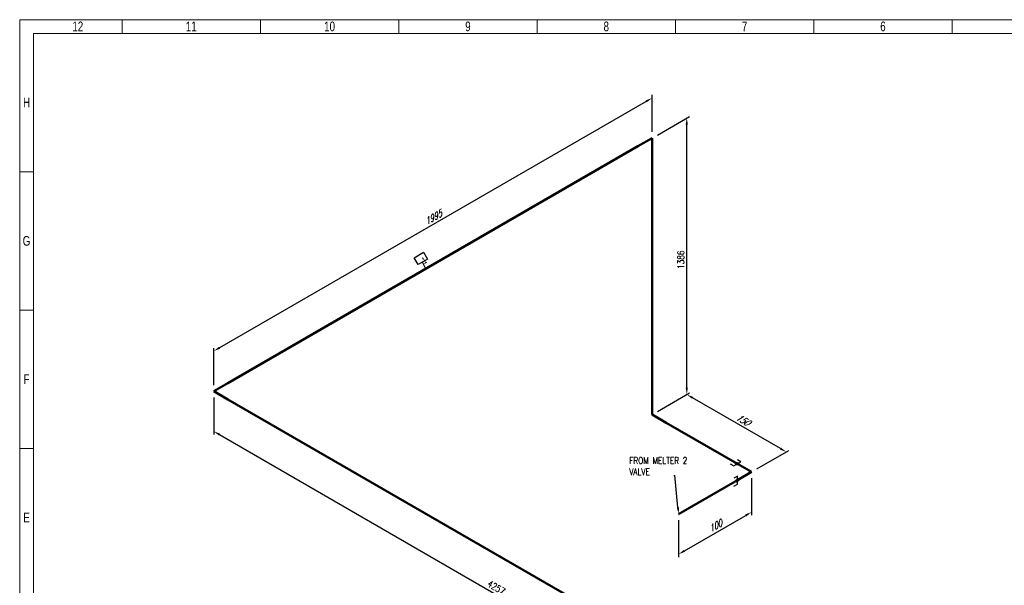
# Model space of a CAD drawing. Header units: millimetres. Extents: x 0 to 594, y 0 to 424.
# Tile 2 of 13: x 0 to 368, y 213 to 424. Entities that reach past the tile are written whole.
import ezdxf
from ezdxf import colors
from ezdxf.entities.mleader import LeaderData, LeaderLine
from ezdxf.enums import TextEntityAlignment as Align
from ezdxf.math import Vec2, Vec3

# ---------------------------------------------------------------- set-up
doc = ezdxf.new("R2018")
doc.units = ezdxf.units.MM
doc.header["$LTSCALE"] = 0.25
doc.set_wipeout_variables(frame=1)
for name, color, linetype in [('Annotation', 7, 'Continuous'), ('Dimension', 1, 'Continuous'), ('Weld', 1, 'Continuous')]:
    doc.layers.add(name, color=color, linetype=linetype)
doc.layers.add('Pipe Small Bore', color=30, linetype='Continuous', lineweight=50)
doc.styles.add('AdskIsoAnnotation', font='romans.shx', dxfattribs={"width": 0.8, "height": 1})
doc.styles.add('AdskIsoMetric', font='romans.shx', dxfattribs={"width": 0.8, "height": 2.5})
doc.styles.add('AdskIsoMetric-30', font='romans.shx', dxfattribs={"width": 0.8, "height": 2.5})
doc.styles.add('AdskIsoMetric30', font='romans.shx', dxfattribs={"width": 0.8, "oblique": 30, "height": 2.5})
doc.styles.add('SLDTEXTSTYLE3', font='TXT', dxfattribs={"width": 0.75})
doc.styles.get("Standard").update_dxf_attribs({"font": 'arial.ttf'})
doc.dimstyles.new('AdskIsoMetric', dxfattribs={"dimtxt": 2.5, "dimasz": 2.5, "dimexe": 1, "dimexo": 2, "dimgap": 0.8, "dimtad": 1, "dimdec": 0, "dimrnd": 1, "dimzin": 0, "dimdsep": 46, "dimtxsty": 'AdskIsoMetric', "dimcen": 0, "dimclrt": 7, "dimadec": 0, "dimazin": 0, "dimtfac": 1, "dimtdec": 0, "dimtmove": 1, "dimatfit": 3, "dimfxl": 1, "dimtfill": 1, "dimfrac": 2, "dimtolj": 1, "dimtzin": 0, "dimarcsym": 0})

# ---------------------------------------------------------------- blocks, each defined once
blk = doc.blocks.new('*D18')
at = {"layer": 'Defpoints', "color": 0, "transparency": 16777216}
for p in [(72.59, 285.36), (283.95, 163.33), (283.95, 148.33)]:
    blk.add_point(p, dxfattribs=at)
at = {"layer": 'Dimension', "color": 0, "lineweight": -2, "transparency": 16777216}
for p, q in [((72.59, 283.05), (72.59, 269.2)), ((74.75, 269.11), (281.78, 149.58)), ((283.95, 161.02), (283.95, 147.17))]:
    blk.add_line(p, q, dxfattribs=at)
at = {"layer": 'Dimension', "color": 0, "transparency": 16777216}
for points in [[(74.96, 269.47), (74.54, 268.75), (72.59, 270.36)], [(281.99, 149.94), (281.57, 149.22), (283.95, 148.33)]]:
    blk.add_solid(points, dxfattribs=at)
at = {"layer": 'Dimension', "color": 7, "transparency": 16777216, "insert": (178.27, 211.93), "char_height": 2.5, "attachment_point": 5, "rotation": 330, "style": 'AdskIsoMetric-30', "bg_fill": 3, "box_fill_scale": 1.1, "bg_fill_color": 256, "bg_fill_true_color": 13158600, "bg_fill_transparency": 0}
blk.add_mtext('\\A1;4257', dxfattribs=at)
blk = doc.blocks.new('*D19')
at = {"layer": 'Defpoints', "color": 0, "transparency": 16777216}
for p in [(236.52, 380), (72.59, 300.36), (72.59, 285.36)]:
    blk.add_point(p, dxfattribs=at)
at = {"layer": 'Dimension', "color": 0, "lineweight": -2, "transparency": 16777216}
for p, q in [((236.52, 382.31), (236.52, 396.15)), ((234.35, 393.75), (74.75, 301.61)), ((72.59, 287.67), (72.59, 301.51))]:
    blk.add_line(p, q, dxfattribs=at)
at = {"layer": 'Dimension', "color": 0, "transparency": 16777216}
for points in [[(234.14, 394.11), (234.56, 393.39), (236.52, 395)], [(74.54, 301.97), (74.96, 301.25), (72.59, 300.36)]]:
    blk.add_solid(points, dxfattribs=at)
at = {"layer": 'Dimension', "color": 7, "transparency": 16777216, "insert": (154.55, 350.26), "char_height": 2.5, "attachment_point": 5, "rotation": 30, "style": 'AdskIsoMetric30', "bg_fill": 3, "box_fill_scale": 1.1, "bg_fill_color": 256, "bg_fill_true_color": 13158600, "bg_fill_transparency": 0}
blk.add_mtext('\\A1;1995', dxfattribs=at)
blk = doc.blocks.new('*D20')
at = {"layer": 'Defpoints', "color": 0, "transparency": 16777216}
for p in [(249.51, 387.5), (236.52, 380), (236.52, 276.63)]:
    blk.add_point(p, dxfattribs=at)
at = {"layer": 'Dimension', "color": 0, "lineweight": -2, "transparency": 16777216}
for p, q in [((238.52, 381.15), (250.51, 388.08)), ((249.51, 286.63), (249.51, 385)), ((238.52, 277.78), (250.51, 284.71))]:
    blk.add_line(p, q, dxfattribs=at)
at = {"layer": 'Dimension', "color": 0, "transparency": 16777216}
for points in [[(249.09, 385), (249.92, 385), (249.51, 387.5)], [(249.09, 286.63), (249.92, 286.63), (249.51, 284.13)]]:
    blk.add_solid(points, dxfattribs=at)
at = {"layer": 'Dimension', "color": 7, "transparency": 16777216, "insert": (247.27, 334.52), "char_height": 2.5, "attachment_point": 5, "rotation": 90, "style": 'AdskIsoMetric-30', "bg_fill": 3, "box_fill_scale": 1.1, "bg_fill_color": 256, "bg_fill_true_color": 13158600, "bg_fill_transparency": 0}
blk.add_mtext('\\A1;1386', dxfattribs=at)
blk = doc.blocks.new('*D21')
at = {"layer": 'Defpoints', "color": 0, "transparency": 16777216}
for p in [(249.51, 284.13), (236.52, 276.63), (273.72, 255.15)]:
    blk.add_point(p, dxfattribs=at)
at = {"layer": 'Dimension', "color": 0, "lineweight": -2, "transparency": 16777216}
for p, q in [((238.52, 277.78), (250.51, 284.71)), ((284.55, 263.9), (251.67, 282.88)), ((275.72, 256.31), (287.71, 263.23))]:
    blk.add_line(p, q, dxfattribs=at)
at = {"layer": 'Dimension', "color": 0, "transparency": 16777216}
for points in [[(251.88, 283.24), (251.46, 282.52), (249.51, 284.13)], [(284.75, 264.26), (284.34, 263.54), (286.71, 262.65)]]:
    blk.add_solid(points, dxfattribs=at)
at = {"layer": 'Dimension', "color": 7, "transparency": 16777216, "insert": (270.35, 274.68), "char_height": 2.5, "attachment_point": 5, "rotation": 330, "style": 'AdskIsoMetric30', "bg_fill": 3, "box_fill_scale": 1.1, "bg_fill_color": 256, "bg_fill_true_color": 13158600, "bg_fill_transparency": 0}
blk.add_mtext('\\A1;150', dxfattribs=at)
blk = doc.blocks.new('*D22')
at = {"layer": 'Defpoints', "color": 0, "transparency": 16777216}
for p in [(273.72, 255.15), (246.46, 239.41), (273.72, 240.15)]:
    blk.add_point(p, dxfattribs=at)
at = {"layer": 'Dimension', "color": 0, "lineweight": -2, "transparency": 16777216}
for p, q in [((273.72, 252.84), (273.72, 239)), ((246.46, 237.1), (246.46, 223.26)), ((248.62, 225.66), (271.55, 238.9))]:
    blk.add_line(p, q, dxfattribs=at)
at = {"layer": 'Dimension', "color": 0, "transparency": 16777216}
for points in [[(271.35, 239.26), (271.76, 238.54), (273.72, 240.15)], [(248.42, 226.02), (248.83, 225.3), (246.46, 224.41)]]:
    blk.add_solid(points, dxfattribs=at)
at = {"layer": 'Dimension', "color": 7, "transparency": 16777216, "insert": (260.09, 234.87), "char_height": 2.5, "attachment_point": 5, "rotation": 30, "style": 'AdskIsoMetric30', "bg_fill": 3, "box_fill_scale": 1.1, "bg_fill_color": 256, "bg_fill_true_color": 13158600, "bg_fill_transparency": 0}
blk.add_mtext('\\A1;100', dxfattribs=at)
blk = doc.blocks.new('Elbow-2-Iso2DSkew90')
at = {"color": 0, "linetype": 'ByBlock', "lineweight": -2, "extrusion": (0, 0.816497, 0.57735)}
for p, q in [((5.3, 3.06), (0, 0)), ((0, 0), (5.3, -3.06)), ((0, 0), (0, 0))]:
    blk.add_line(p, q, dxfattribs=at)
blk = doc.blocks.new('Elbow-4-Iso2DSkew90')
at = {"color": 0, "linetype": 'ByBlock', "lineweight": -2, "extrusion": (0, 0.816497, 0.57735)}
for p, q in [((0, 0), (-5.3, 3.06)), ((0, 0), (0, 0)), ((-5.3, -3.06), (0, 0))]:
    blk.add_line(p, q, dxfattribs=at)
blk = doc.blocks.new('Elbow-2-Iso2DSkew0')
at = {"color": 0, "linetype": 'ByBlock', "lineweight": -2, "extrusion": (0.707107, -0.408248, 0.57735)}
for p, q in [((0, 0), (-5.3, -3.06)), ((0, 0), (0, 0)), ((0, -6.12), (0, 0))]:
    blk.add_line(p, q, dxfattribs=at)
blk = doc.blocks.new('Elbow-5-Iso2DSkew90')
at = {"color": 0, "linetype": 'ByBlock', "lineweight": -2, "extrusion": (0.707107, 0.408248, -0.57735)}
for p, q in [((0, 0), (0, 6.12)), ((0, 0), (0, 0)), ((5.3, -3.06), (0, 0))]:
    blk.add_line(p, q, dxfattribs=at)
blk = doc.blocks.new('SocketWeld-2-IsoLeft')
blk.add_hatch(color=256).paths.add_polyline_path([(0.04, 0.017), (0.041, 0.017), (0.041, 0.017), (0.041, 0.016), (0.041, 0.016), (0.041, 0.016), (0.041, 0.016), (0.041, 0.016), (0.042, 0.016), (0.042, 0.015), (0.042, 0.015), (0.042, 0.015), (0.042, 0.015), (0.042, 0.015), (0.042, 0.015), (0.043, 0.015), (0.043, 0.014), (0.043, 0.014), (0.043, 0.014), (0.043, 0.014), (0.043, 0.014), (0.043, 0.014), (0.044, 0.013), (0.044, 0.013), (0.044, 0.013), (0.044, 0.013), (0.044, 0.013), (0.044, 0.013), (0.045, 0.012), (0.045, 0.012), (0.045, 0.012), (0.045, 0.012), (0.045, 0.012), (0.045, 0.012), (0.045, 0.011), (0.046, 0.011), (0.046, 0.011), (0.046, 0.011), (0.046, 0.011), (0.046, 0.011), (0.046, 0.01), (0.046, 0.01), (0.047, 0.01), (0.047, 0.01), (0.047, 0.01), (0.047, 0.01), (0.047, 0.009), (0.047, 0.009), (0.047, 0.009), (0.048, 0.009), (0.048, 0.009), (0.048, 0.009), (0.048, 0.009), (0.048, 0.008), (0.048, 0.008), (0.048, 0.008), (0.048, 0.008), (0.048, 0.008), (0.048, 0.007), (0.048, 0.007), (0.048, 0.007), (0.048, 0.007), (0.048, 0.007), (0.048, 0.007), (0.048, 0.006), (0.048, 0.006), (0.048, 0.006), (0.048, 0.006), (0.048, 0.006), (0.049, 0.005), (0.049, 0.005), (0.049, 0.005), (0.049, 0.005), (0.049, 0.005), (0.049, 0.005), (0.049, 0.004), (0.049, 0.004), (0.049, 0.004), (0.049, 0.004), (0.049, 0.004), (0.049, 0.003), (0.049, 0.003), (0.049, 0.003), (0.049, 0.003), (0.049, 0.003), (0.049, 0.003), (0.049, 0.002), (0.049, 0.002), (0.049, 0.002), (0.05, 0.002), (0.05, 0.002), (0.05, 0.001), (0.05, 0.001), (0.05, 0.001), (0.05, 0.001), (0.05, 0.001), (0.05, 0.001), (0.05, 0), (0.05, 0), (0.05, 0), (0.05, 0), (0.05, 0), (0.05, 0), (0.05, -0.001), (0.05, -0.001), (0.05, -0.001), (0.05, -0.001), (0.05, -0.001), (0.05, -0.001), (0.05, -0.002), (0.05, -0.002), (0.049, -0.002), (0.049, -0.002), (0.049, -0.002), (0.049, -0.003), (0.049, -0.003), (0.049, -0.003), (0.049, -0.003), (0.049, -0.003), (0.049, -0.003), (0.049, -0.004), (0.049, -0.004), (0.049, -0.004), (0.049, -0.004), (0.049, -0.004), (0.049, -0.005), (0.049, -0.005), (0.049, -0.005), (0.049, -0.005), (0.049, -0.005), (0.049, -0.005), (0.048, -0.006), (0.048, -0.006), (0.048, -0.006), (0.048, -0.006), (0.048, -0.006), (0.048, -0.007), (0.048, -0.007), (0.048, -0.007), (0.048, -0.007), (0.048, -0.007), (0.048, -0.007), (0.048, -0.008), (0.048, -0.008), (0.048, -0.008), (0.048, -0.008), (0.048, -0.008), (0.048, -0.009), (0.048, -0.009), (0.048, -0.009), (0.048, -0.009), (0.047, -0.009), (0.047, -0.009), (0.047, -0.009), (0.047, -0.01), (0.047, -0.01), (0.047, -0.01), (0.047, -0.01), (0.046, -0.01), (0.046, -0.01), (0.046, -0.011), (0.046, -0.011), (0.046, -0.011), (0.046, -0.011), (0.046, -0.011), (0.045, -0.011), (0.045, -0.012), (0.045, -0.012), (0.045, -0.012), (0.045, -0.012), (0.045, -0.012), (0.045, -0.012), (0.044, -0.013), (0.044, -0.013), (0.044, -0.013), (0.044, -0.013), (0.044, -0.013), (0.044, -0.013), (0.043, -0.014), (0.043, -0.014), (0.043, -0.014), (0.043, -0.014), (0.043, -0.014), (0.043, -0.014), (0.043, -0.015), (0.042, -0.015), (0.042, -0.015), (0.042, -0.015), (0.042, -0.015), (0.042, -0.015), (0.042, -0.015), (0.042, -0.016), (0.041, -0.016), (0.041, -0.016), (0.041, -0.016), (0.041, -0.016), (0.041, -0.016), (0.041, -0.017), (0.041, -0.017), (0.04, -0.017), (0.04, -0.017), (0.04, -0.017), (0.04, -0.017), (0.04, -0.017), (0.04, -0.017), (0.039, -0.018), (0.039, -0.018), (0.039, -0.018), (0.039, -0.018), (0.038, -0.018), (0.038, -0.018), (0.038, -0.018), (0.038, -0.019), (0.038, -0.019), (0.037, -0.019), (0.037, -0.019), (0.037, -0.019), (0.037, -0.019), (0.036, -0.019), (0.036, -0.019), (0.036, -0.02), (0.036, -0.02), (0.035, -0.02), (0.035, -0.02), (0.035, -0.02), (0.035, -0.02), (0.035, -0.02), (0.034, -0.02), (0.034, -0.021), (0.034, -0.021), (0.034, -0.021), (0.033, -0.021), (0.033, -0.021), (0.033, -0.021), (0.033, -0.021), (0.033, -0.022), (0.032, -0.022), (0.032, -0.022), (0.032, -0.022), (0.032, -0.022), (0.031, -0.022), (0.031, -0.022), (0.031, -0.022), (0.031, -0.023), (0.031, -0.023), (0.03, -0.023), (0.03, -0.023), (0.03, -0.023), (0.03, -0.023), (0.029, -0.023), (0.029, -0.023), (0.029, -0.023), (0.029, -0.024), (0.029, -0.024), (0.028, -0.024), (0.028, -0.024), (0.028, -0.024), (0.027, -0.024), (0.027, -0.024), (0.027, -0.024), (0.027, -0.024), (0.026, -0.024), (0.026, -0.024), (0.026, -0.024), (0.025, -0.025), (0.025, -0.025), (0.025, -0.025), (0.025, -0.025), (0.024, -0.025), (0.024, -0.025), (0.024, -0.025), (0.023, -0.025), (0.023, -0.025), (0.023, -0.025), (0.023, -0.025), (0.022, -0.025), (0.022, -0.026), (0.022, -0.026), (0.021, -0.026), (0.021, -0.026), (0.021, -0.026), (0.021, -0.026), (0.02, -0.026), (0.02, -0.026), (0.02, -0.026), (0.019, -0.026), (0.019, -0.026), (0.019, -0.026), (0.019, -0.027), (0.018, -0.027), (0.018, -0.027), (0.018, -0.027), (0.017, -0.027), (0.017, -0.027), (0.017, -0.027), (0.017, -0.027), (0.016, -0.027), (0.016, -0.027), (0.016, -0.027), (0.015, -0.027), (0.015, -0.027), (0.015, -0.027), (0.015, -0.028), (0.015, -0.028), (0.014, -0.028), (0.014, -0.028), (0.014, -0.028), (0.013, -0.028), (0.013, -0.028), (0.013, -0.028), (0.012, -0.028), (0.012, -0.028), (0.012, -0.028), (0.011, -0.028), (0.011, -0.028), (0.011, -0.028), (0.01, -0.028), (0.01, -0.028), (0.01, -0.028), (0.009, -0.028), (0.009, -0.028), (0.009, -0.028), (0.009, -0.028), (0.008, -0.028), (0.008, -0.028), (0.008, -0.028), (0.007, -0.028), (0.007, -0.028), (0.007, -0.028), (0.006, -0.028), (0.006, -0.028), (0.006, -0.028), (0.005, -0.028), (0.005, -0.028), (0.005, -0.028), (0.004, -0.028), (0.004, -0.028), (0.004, -0.029), (0.003, -0.029), (0.003, -0.029), (0.003, -0.029), (0.003, -0.029), (0.002, -0.029), (0.002, -0.029), (0.002, -0.029), (0.001, -0.029), (0.001, -0.029), (0.001, -0.029), (0, -0.029), (0, -0.029), (0, -0.029), (0, -0.029), (-0.001, -0.029), (-0.001, -0.029), (-0.001, -0.029), (-0.002, -0.029), (-0.002, -0.029), (-0.002, -0.029), (-0.003, -0.029), (-0.003, -0.029), (-0.003, -0.029), (-0.003, -0.029), (-0.004, -0.029), (-0.004, -0.028), (-0.004, -0.028), (-0.005, -0.028), (-0.005, -0.028), (-0.005, -0.028), (-0.006, -0.028), (-0.006, -0.028), (-0.006, -0.028), (-0.007, -0.028), (-0.007, -0.028), (-0.007, -0.028), (-0.008, -0.028), (-0.008, -0.028), (-0.008, -0.028), (-0.009, -0.028), (-0.009, -0.028), (-0.009, -0.028), (-0.009, -0.028), (-0.01, -0.028), (-0.01, -0.028), (-0.01, -0.028), (-0.011, -0.028), (-0.011, -0.028), (-0.011, -0.028), (-0.012, -0.028), (-0.012, -0.028), (-0.012, -0.028), (-0.013, -0.028), (-0.013, -0.028), (-0.013, -0.028), (-0.014, -0.028), (-0.014, -0.028), (-0.014, -0.028), (-0.015, -0.028), (-0.015, -0.028), (-0.015, -0.027), (-0.015, -0.027), (-0.015, -0.027), (-0.016, -0.027), (-0.016, -0.027), (-0.016, -0.027), (-0.017, -0.027), (-0.017, -0.027), (-0.017, -0.027), (-0.017, -0.027), (-0.018, -0.027), (-0.018, -0.027), (-0.018, -0.027), (-0.019, -0.027), (-0.019, -0.026), (-0.019, -0.026), (-0.019, -0.026), (-0.02, -0.026), (-0.02, -0.026), (-0.02, -0.026), (-0.021, -0.026), (-0.021, -0.026), (-0.021, -0.026), (-0.021, -0.026), (-0.022, -0.026), (-0.022, -0.026), (-0.022, -0.025), (-0.023, -0.025), (-0.023, -0.025), (-0.023, -0.025), (-0.023, -0.025), (-0.024, -0.025), (-0.024, -0.025), (-0.024, -0.025), (-0.025, -0.025), (-0.025, -0.025), (-0.025, -0.025), (-0.025, -0.025), (-0.026, -0.024), (-0.026, -0.024), (-0.026, -0.024), (-0.027, -0.024), (-0.027, -0.024), (-0.027, -0.024), (-0.027, -0.024), (-0.028, -0.024), (-0.028, -0.024), (-0.028, -0.024), (-0.029, -0.024), (-0.029, -0.024), (-0.029, -0.023), (-0.029, -0.023), (-0.029, -0.023), (-0.03, -0.023), (-0.03, -0.023), (-0.03, -0.023), (-0.03, -0.023), (-0.031, -0.023), (-0.031, -0.023), (-0.031, -0.022), (-0.031, -0.022), (-0.031, -0.022), (-0.032, -0.022), (-0.032, -0.022), (-0.032, -0.022), (-0.032, -0.022), (-0.033, -0.022), (-0.033, -0.021), (-0.033, -0.021), (-0.033, -0.021), (-0.033, -0.021), (-0.034, -0.021), (-0.034, -0.021), (-0.034, -0.021), (-0.034, -0.02), (-0.035, -0.02), (-0.035, -0.02), (-0.035, -0.02), (-0.035, -0.02), (-0.035, -0.02), (-0.036, -0.02), (-0.036, -0.02), (-0.036, -0.019), (-0.036, -0.019), (-0.037, -0.019), (-0.037, -0.019), (-0.037, -0.019), (-0.037, -0.019), (-0.038, -0.019), (-0.038, -0.019), (-0.038, -0.018), (-0.038, -0.018), (-0.038, -0.018), (-0.039, -0.018), (-0.039, -0.018), (-0.039, -0.018), (-0.039, -0.018), (-0.04, -0.017), (-0.04, -0.017), (-0.04, -0.017), (-0.04, -0.017), (-0.04, -0.017), (-0.04, -0.017), (-0.041, -0.017), (-0.041, -0.017), (-0.041, -0.016), (-0.041, -0.016), (-0.041, -0.016), (-0.041, -0.016), (-0.041, -0.016), (-0.042, -0.016), (-0.042, -0.015), (-0.042, -0.015), (-0.042, -0.015), (-0.042, -0.015), (-0.042, -0.015), (-0.042, -0.015), (-0.043, -0.015), (-0.043, -0.014), (-0.043, -0.014), (-0.043, -0.014), (-0.043, -0.014), (-0.043, -0.014), (-0.043, -0.014), (-0.044, -0.013), (-0.044, -0.013), (-0.044, -0.013), (-0.044, -0.013), (-0.044, -0.013), (-0.044, -0.013), (-0.045, -0.012), (-0.045, -0.012), (-0.045, -0.012), (-0.045, -0.012), (-0.045, -0.012), (-0.045, -0.012), (-0.045, -0.011), (-0.046, -0.011), (-0.046, -0.011), (-0.046, -0.011), (-0.046, -0.011), (-0.046, -0.011), (-0.046, -0.01), (-0.046, -0.01), (-0.047, -0.01), (-0.047, -0.01), (-0.047, -0.01), (-0.047, -0.01), (-0.047, -0.009), (-0.047, -0.009), (-0.047, -0.009), (-0.048, -0.009), (-0.048, -0.009), (-0.048, -0.009), (-0.048, -0.009), (-0.048, -0.008), (-0.048, -0.008), (-0.048, -0.008), (-0.048, -0.008), (-0.048, -0.008), (-0.048, -0.007), (-0.048, -0.007), (-0.048, -0.007), (-0.048, -0.007), (-0.048, -0.007), (-0.048, -0.007), (-0.048, -0.006), (-0.048, -0.006), (-0.048, -0.006), (-0.048, -0.006), (-0.048, -0.006), (-0.049, -0.005), (-0.049, -0.005), (-0.049, -0.005), (-0.049, -0.005), (-0.049, -0.005), (-0.049, -0.005), (-0.049, -0.004), (-0.049, -0.004), (-0.049, -0.004), (-0.049, -0.004), (-0.049, -0.004), (-0.049, -0.003), (-0.049, -0.003), (-0.049, -0.003), (-0.049, -0.003), (-0.049, -0.003), (-0.049, -0.003), (-0.049, -0.002), (-0.049, -0.002), (-0.049, -0.002), (-0.05, -0.002), (-0.05, -0.002), (-0.05, -0.001), (-0.05, -0.001), (-0.05, -0.001), (-0.05, -0.001), (-0.05, -0.001), (-0.05, -0.001), (-0.05, 0), (-0.05, 0), (-0.05, 0), (-0.05, 0), (-0.05, 0), (-0.05, 0), (-0.05, 0.001), (-0.05, 0.001), (-0.05, 0.001), (-0.05, 0.001), (-0.05, 0.001), (-0.05, 0.001), (-0.05, 0.002), (-0.05, 0.002), (-0.049, 0.002), (-0.049, 0.002), (-0.049, 0.002), (-0.049, 0.003), (-0.049, 0.003), (-0.049, 0.003), (-0.049, 0.003), (-0.049, 0.003), (-0.049, 0.003), (-0.049, 0.004), (-0.049, 0.004), (-0.049, 0.004), (-0.049, 0.004), (-0.049, 0.004), (-0.049, 0.005), (-0.049, 0.005), (-0.049, 0.005), (-0.049, 0.005), (-0.049, 0.005), (-0.049, 0.005), (-0.048, 0.006), (-0.048, 0.006), (-0.048, 0.006), (-0.048, 0.006), (-0.048, 0.006), (-0.048, 0.007), (-0.048, 0.007), (-0.048, 0.007), (-0.048, 0.007), (-0.048, 0.007), (-0.048, 0.007), (-0.048, 0.008), (-0.048, 0.008), (-0.048, 0.008), (-0.048, 0.008), (-0.048, 0.008), (-0.048, 0.009), (-0.048, 0.009), (-0.048, 0.009), (-0.048, 0.009), (-0.047, 0.009), (-0.047, 0.009), (-0.047, 0.009), (-0.047, 0.01), (-0.047, 0.01), (-0.047, 0.01), (-0.047, 0.01), (-0.046, 0.01), (-0.046, 0.01), (-0.046, 0.011), (-0.046, 0.011), (-0.046, 0.011), (-0.046, 0.011), (-0.046, 0.011), (-0.045, 0.011), (-0.045, 0.012), (-0.045, 0.012), (-0.045, 0.012), (-0.045, 0.012), (-0.045, 0.012), (-0.045, 0.012), (-0.044, 0.013), (-0.044, 0.013), (-0.044, 0.013), (-0.044, 0.013), (-0.044, 0.013), (-0.044, 0.013), (-0.043, 0.014), (-0.043, 0.014), (-0.043, 0.014), (-0.043, 0.014), (-0.043, 0.014), (-0.043, 0.014), (-0.043, 0.015), (-0.042, 0.015), (-0.042, 0.015), (-0.042, 0.015), (-0.042, 0.015), (-0.042, 0.015), (-0.042, 0.015), (-0.042, 0.016), (-0.041, 0.016), (-0.041, 0.016), (-0.041, 0.016), (-0.041, 0.016), (-0.041, 0.016), (-0.041, 0.017), (-0.041, 0.017), (-0.04, 0.017), (-0.04, 0.017), (-0.04, 0.017), (-0.04, 0.017), (-0.04, 0.017), (-0.04, 0.017), (-0.039, 0.018), (-0.039, 0.018), (-0.039, 0.018), (-0.039, 0.018), (-0.038, 0.018), (-0.038, 0.018), (-0.038, 0.018), (-0.038, 0.019), (-0.038, 0.019), (-0.037, 0.019), (-0.037, 0.019), (-0.037, 0.019), (-0.037, 0.019), (-0.036, 0.019), (-0.036, 0.019), (-0.036, 0.02), (-0.036, 0.02), (-0.035, 0.02), (-0.035, 0.02), (-0.035, 0.02), (-0.035, 0.02), (-0.035, 0.02), (-0.034, 0.02), (-0.034, 0.021), (-0.034, 0.021), (-0.034, 0.021), (-0.033, 0.021), (-0.033, 0.021), (-0.033, 0.021), (-0.033, 0.021), (-0.033, 0.022), (-0.032, 0.022), (-0.032, 0.022), (-0.032, 0.022), (-0.032, 0.022), (-0.031, 0.022), (-0.031, 0.022), (-0.031, 0.022), (-0.031, 0.023), (-0.031, 0.023), (-0.03, 0.023), (-0.03, 0.023), (-0.03, 0.023), (-0.03, 0.023), (-0.029, 0.023), (-0.029, 0.023), (-0.029, 0.023), (-0.029, 0.024), (-0.029, 0.024), (-0.028, 0.024), (-0.028, 0.024), (-0.028, 0.024), (-0.027, 0.024), (-0.027, 0.024), (-0.027, 0.024), (-0.027, 0.024), (-0.026, 0.024), (-0.026, 0.024), (-0.026, 0.024), (-0.025, 0.025), (-0.025, 0.025), (-0.025, 0.025), (-0.025, 0.025), (-0.024, 0.025), (-0.024, 0.025), (-0.024, 0.025), (-0.023, 0.025), (-0.023, 0.025), (-0.023, 0.025), (-0.023, 0.025), (-0.022, 0.025), (-0.022, 0.026), (-0.022, 0.026), (-0.021, 0.026), (-0.021, 0.026), (-0.021, 0.026), (-0.021, 0.026), (-0.02, 0.026), (-0.02, 0.026), (-0.02, 0.026), (-0.019, 0.026), (-0.019, 0.026), (-0.019, 0.026), (-0.019, 0.027), (-0.018, 0.027), (-0.018, 0.027), (-0.018, 0.027), (-0.017, 0.027), (-0.017, 0.027), (-0.017, 0.027), (-0.017, 0.027), (-0.016, 0.027), (-0.016, 0.027), (-0.016, 0.027), (-0.015, 0.027), (-0.015, 0.027), (-0.015, 0.027), (-0.015, 0.028), (-0.015, 0.028), (-0.014, 0.028), (-0.014, 0.028), (-0.014, 0.028), (-0.013, 0.028), (-0.013, 0.028), (-0.013, 0.028), (-0.012, 0.028), (-0.012, 0.028), (-0.012, 0.028), (-0.011, 0.028), (-0.011, 0.028), (-0.011, 0.028), (-0.01, 0.028), (-0.01, 0.028), (-0.01, 0.028), (-0.009, 0.028), (-0.009, 0.028), (-0.009, 0.028), (-0.009, 0.028), (-0.008, 0.028), (-0.008, 0.028), (-0.008, 0.028), (-0.007, 0.028), (-0.007, 0.028), (-0.007, 0.028), (-0.006, 0.028), (-0.006, 0.028), (-0.006, 0.028), (-0.005, 0.028), (-0.005, 0.028), (-0.005, 0.028), (-0.004, 0.028), (-0.004, 0.028), (-0.004, 0.029), (-0.003, 0.029), (-0.003, 0.029), (-0.003, 0.029), (-0.003, 0.029), (-0.002, 0.029), (-0.002, 0.029), (-0.002, 0.029), (-0.001, 0.029), (-0.001, 0.029), (-0.001, 0.029), (0, 0.029), (0, 0.029), (0, 0.029), (0, 0.029), (0.001, 0.029), (0.001, 0.029), (0.001, 0.029), (0.002, 0.029), (0.002, 0.029), (0.002, 0.029), (0.003, 0.029), (0.003, 0.029), (0.003, 0.029), (0.003, 0.029), (0.004, 0.029), (0.004, 0.028), (0.004, 0.028), (0.005, 0.028), (0.005, 0.028), (0.005, 0.028), (0.006, 0.028), (0.006, 0.028), (0.006, 0.028), (0.007, 0.028), (0.007, 0.028), (0.007, 0.028), (0.008, 0.028), (0.008, 0.028), (0.008, 0.028), (0.009, 0.028), (0.009, 0.028), (0.009, 0.028), (0.009, 0.028), (0.01, 0.028), (0.01, 0.028), (0.01, 0.028), (0.011, 0.028), (0.011, 0.028), (0.011, 0.028), (0.012, 0.028), (0.012, 0.028), (0.012, 0.028), (0.013, 0.028), (0.013, 0.028), (0.013, 0.028), (0.014, 0.028), (0.014, 0.028), (0.014, 0.028), (0.015, 0.028), (0.015, 0.028), (0.015, 0.027), (0.015, 0.027), (0.015, 0.027), (0.016, 0.027), (0.016, 0.027), (0.016, 0.027), (0.017, 0.027), (0.017, 0.027), (0.017, 0.027), (0.017, 0.027), (0.018, 0.027), (0.018, 0.027), (0.018, 0.027), (0.019, 0.027), (0.019, 0.026), (0.019, 0.026), (0.019, 0.026), (0.02, 0.026), (0.02, 0.026), (0.02, 0.026), (0.021, 0.026), (0.021, 0.026), (0.021, 0.026), (0.021, 0.026), (0.022, 0.026), (0.022, 0.026), (0.022, 0.025), (0.023, 0.025), (0.023, 0.025), (0.023, 0.025), (0.023, 0.025), (0.024, 0.025), (0.024, 0.025), (0.024, 0.025), (0.025, 0.025), (0.025, 0.025), (0.025, 0.025), (0.025, 0.025), (0.026, 0.024), (0.026, 0.024), (0.026, 0.024), (0.027, 0.024), (0.027, 0.024), (0.027, 0.024), (0.027, 0.024), (0.028, 0.024), (0.028, 0.024), (0.028, 0.024), (0.029, 0.024), (0.029, 0.024), (0.029, 0.023), (0.029, 0.023), (0.029, 0.023), (0.03, 0.023), (0.03, 0.023), (0.03, 0.023), (0.03, 0.023), (0.031, 0.023), (0.031, 0.023), (0.031, 0.022), (0.031, 0.022), (0.031, 0.022), (0.032, 0.022), (0.032, 0.022), (0.032, 0.022), (0.032, 0.022), (0.033, 0.022), (0.033, 0.021), (0.033, 0.021), (0.033, 0.021), (0.033, 0.021), (0.034, 0.021), (0.034, 0.021), (0.034, 0.021), (0.034, 0.02), (0.035, 0.02), (0.035, 0.02), (0.035, 0.02), (0.035, 0.02), (0.035, 0.02), (0.036, 0.02), (0.036, 0.02), (0.036, 0.019), (0.036, 0.019), (0.037, 0.019), (0.037, 0.019), (0.037, 0.019), (0.037, 0.019), (0.038, 0.019), (0.038, 0.019), (0.038, 0.018), (0.038, 0.018), (0.038, 0.018), (0.039, 0.018), (0.039, 0.018), (0.039, 0.018), (0.039, 0.018), (0.04, 0.017), (0.04, 0.017), (0.04, 0.017), (0.04, 0.017)], flags=0)
at = {"color": 0, "linetype": 'ByBlock', "lineweight": -2, "extrusion": (0, -0.816497, -0.57735)}
for p, q in [((-0.177, 0), (-0.088, -0.051)), ((-0.088, -0.051), (0.088, 0.051)), ((-0.05, 0), (-0.048, 0.009)), ((-0.048, -0.009), (-0.05, 0)), ((-0.048, 0.009), (-0.04, 0.017)), ((-0.04, 0.017), (-0.029, 0.023)), ((-0.029, 0.023), (-0.015, 0.027)), ((-0.015, 0.027), (0, 0.029)), ((0.088, 0.051), (0, 0.102)), ((0, 0.029), (0.015, 0.027)), ((0.015, 0.027), (0.029, 0.023)), ((0.029, 0.023), (0.04, 0.017)), ((0.04, 0.017), (0.048, 0.009)), ((0.048, 0.009), (0.05, 0)), ((-0.04, -0.017), (-0.048, -0.009)), ((-0.029, -0.023), (-0.04, -0.017)), ((-0.015, -0.027), (-0.029, -0.023)), ((0, -0.029), (-0.015, -0.027)), ((0.015, -0.027), (0, -0.029)), ((0.029, -0.023), (0.015, -0.027)), ((0.04, -0.017), (0.029, -0.023)), ((0.048, -0.009), (0.04, -0.017)), ((0.05, 0), (0.048, -0.009))]:
    blk.add_line(p, q, dxfattribs=at)
blk = doc.blocks.new('AnnoRect')
at = {"color": 0, "linetype": 'ByBlock', "lineweight": -2}
blk.add_wipeout([(-0.81, -0.6), (-0.81, 0.6), (0.81, 0.6), (0.81, -0.6)], dxfattribs=at)
blk.add_lwpolyline([(-0.81, -0.6), (-0.81, 0.6), (0.81, 0.6), (0.81, -0.6)], close=True, dxfattribs=at)
at = {"color": 0, "linetype": 'ByBlock', "lineweight": -2, "width": 0.8, "flags": 106}
blk.add_attdef('XX', text='', height=1, dxfattribs=at).set_placement((0, 0), align=Align.MIDDLE_CENTER)
blk = doc.blocks.new('cajetin')
at = {"color": 7, "linetype": 'Continuous', "lineweight": 18}
for p, q in [((0, 0), (0, 615)), ((0, 615), (861, 615)), ((55.5, 607.5), (55.5, 615)), ((130.5, 607.5), (130.5, 615)), ((205.5, 607.5), (205.5, 615)), ((280.5, 607.5), (280.5, 615)), ((355.5, 607.5), (355.5, 615)), ((430.5, 607.5), (430.5, 615)), ((505.5, 607.5), (505.5, 615)), ((7.5, 7.5), (7.5, 607.5)), ((7.5, 607.5), (853.5, 607.5)), ((430.5, 607.5), (430.5, 607.5)), ((7.5, 532.5), (0, 532.5)), ((7.5, 457.5), (0, 457.5)), ((7.5, 382.5), (0, 382.5))]:
    blk.add_line(p, q, dxfattribs=at)
at = {"color": 7, "linetype": 'Continuous', "lineweight": 0, "char_height": 5.25, "attachment_point": 2, "style": 'SLDTEXTSTYLE3'}
for s, insert in [('12', (31.51, 613.99)), ('11', (93.01, 613.99)), ('10', (168.01, 613.99)), ('9', (243.01, 613.99)), ('8', (318.01, 613.99)), ('7', (393.01, 613.99)), ('6', (468.01, 613.99)), ('H', (3.75, 572.74)), ('G', (3.68, 497.74)), ('F', (3.71, 422.74)), ('E', (3.74, 347.74))]:
    blk.add_mtext(s, dxfattribs=dict(at, insert=insert))

msp = doc.modelspace()

# ---------------------------------------------------------------- dimensions: what is measured, and where the dimension line sits
at = {"layer": 'Dimension'}
dim = msp.add_linear_dim(base=(283.948, 148.327), p1=(72.588, 285.356), p2=(283.948, 163.327), angle=330, text='4257', dimstyle='AdskIsoMetric', override={"dimtad": 0, "dimlfac": 17.442183, "dimtxsty": 'AdskIsoMetric-30', "dimse1": 0, "dimse2": 0, "dimsd1": 0, "dimsd2": 0, "dimtmove": 1}, dxfattribs=at)
dim.commit()
dim.dimension.update_dxf_attribs({"geometry": '*D18', "text_midpoint": (178.268, 211.928), "dimtype": 160})

# ---------------------------------------------------------------- leaders
at = {"layer": 'Annotation'}
ml = msp.add_multileader_mtext('Standard', dxfattribs=at)
ml.set_content('')
ml.set_leader_properties()
ml.build(insert=Vec2(0, 0))
ml.multileader.update_dxf_attribs({"dogleg_length": 0, "arrow_head_size": 0})
ctx = ml.context
ctx.base_point, ctx.arrow_head_size = Vec3(150.669, 333.654), 0
notes = []
notes.append((ctx, [(0, (1, 1, 0), (150.669, 333.654), (-1, 0), 0, [(0, [(151.911, 331.153)], 0, [])])]))
ctx.mtext, ml.multileader.dxf.content_type = None, 0
for ctx, leaders in notes:
    for number, flags, end, landing, length, lines in leaders:
        leader = LeaderData()
        leader.index, (leader.has_last_leader_line, leader.has_dogleg_vector, leader.attachment_direction) = number, flags
        leader.last_leader_point, leader.dogleg_vector, leader.dogleg_length = Vec3(end), Vec3(landing), length
        for number, points, colour, breaks in lines:
            line = LeaderLine()
            line.index, line.vertices, line.color, line.breaks = number, Vec3.list(points), colors.encode_raw_color(colour), breaks
            leader.lines.append(line)
        ctx.leaders.append(leader)

# ---------------------------------------------------------------- next in the draw order: dimensions: what is measured, and where the dimension line sits
at = {"layer": 'Dimension'}
dim = msp.add_linear_dim(base=(72.588, 300.356), p1=(236.516, 380), p2=(72.588, 285.356), angle=210, text='1995', dimstyle='AdskIsoMetric', override={"dimtad": 0, "dimlfac": 10.538589, "dimtxsty": 'AdskIsoMetric30', "dimse1": 0, "dimse2": 0, "dimsd1": 0, "dimsd2": 0, "dimtmove": 1}, dxfattribs=at)
dim.commit()
dim.dimension.update_dxf_attribs({"geometry": '*D19', "text_midpoint": (154.552, 350.264), "dimtype": 160})

# ---------------------------------------------------------------- next in the draw order: linework, layer by layer
at = {"layer": 'Pipe Small Bore'}
msp.add_lwpolyline([(231.213, 376.938), (77.891, 288.418)], dxfattribs=at)

# ---------------------------------------------------------------- next in the draw order: block references
msp.add_blockref('Elbow-2-Iso2DSkew90', (72.588, 285.356), dxfattribs=at)

# ---------------------------------------------------------------- next in the draw order: dimensions: what is measured, and where the dimension line sits
at = {"layer": 'Dimension'}
dim = msp.add_linear_dim(base=(249.507, 387.5), p1=(236.516, 276.63), p2=(236.516, 380), angle=90, text='1386', dimstyle='AdskIsoMetric', override={"dimtad": 0, "dimlfac": 13.404936, "dimtxsty": 'AdskIsoMetric-30', "dimse1": 0, "dimse2": 0, "dimsd1": 0, "dimsd2": 0, "dimtmove": 1}, dxfattribs=at)
dim.commit()
dim.dimension.update_dxf_attribs({"geometry": '*D20', "text_midpoint": (247.267, 334.522), "dimtype": 160})

# ---------------------------------------------------------------- next in the draw order: block references
at = {"layer": 'Annotation'}
ref = msp.add_blockref('AnnoRect', (150, 335), dxfattribs=dict(at, xscale=2.5, yscale=2.5, zscale=2.5, rotation=29.99999999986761))
lines = msp.add_mtext('\\W0.8000;1', dxfattribs={"layer": '0', "color": 0, "linetype": 'ByBlock', "lineweight": -2, "insert": (150, 335), "char_height": 2.5, "attachment_point": 1, "rotation": 30})
ref.add_attrib('XX', '', (150, 335), dxfattribs={"flags": 20}).embed_mtext(lines)
at = {"layer": 'Pipe Small Bore'}
msp.add_blockref('Elbow-2-Iso2DSkew0', (236.516, 380), dxfattribs=at)

# ---------------------------------------------------------------- next in the draw order: dimensions: what is measured, and where the dimension line sits
at = {"layer": 'Dimension'}
dim = msp.add_linear_dim(base=(249.507, 284.13), p1=(273.72, 255.151), p2=(236.516, 276.63), angle=150, text='150', dimstyle='AdskIsoMetric', override={"dimtad": 0, "dimlfac": 3.491691, "dimtxsty": 'AdskIsoMetric30', "dimse1": 0, "dimse2": 0, "dimsd1": 0, "dimsd2": 0, "dimtmove": 1}, dxfattribs=at)
dim.commit()
dim.dimension.update_dxf_attribs({"geometry": '*D21', "text_midpoint": (270.348, 274.684), "dimtype": 160})

# ---------------------------------------------------------------- next in the draw order: linework, layer by layer
at = {"layer": 'Pipe Small Bore'}
for points in [[(236.516, 282.754), (236.516, 373.876)], [(268.417, 258.212), (241.82, 273.568)]]:
    msp.add_lwpolyline(points, dxfattribs=at)

# ---------------------------------------------------------------- next in the draw order: block references
msp.add_blockref('Elbow-5-Iso2DSkew90', (236.516, 276.63), dxfattribs=at)
at = {"layer": 'Weld', "xscale": 15, "yscale": 15, "zscale": 15, "rotation": 359.9999999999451}
msp.add_blockref('SocketWeld-2-IsoLeft', (268.417, 258.212), dxfattribs=at)

# ---------------------------------------------------------------- next in the draw order: dimensions: what is measured, and where the dimension line sits
at = {"layer": 'Dimension'}
dim = msp.add_linear_dim(base=(273.72, 240.151), p1=(246.459, 239.411), p2=(273.72, 255.151), angle=30, text='100', dimstyle='AdskIsoMetric', override={"dimtad": 0, "dimlfac": 3.176746, "dimtxsty": 'AdskIsoMetric30', "dimse1": 0, "dimse2": 0, "dimsd1": 0, "dimsd2": 0, "dimtmove": 1}, dxfattribs=at)
dim.commit()
dim.dimension.update_dxf_attribs({"geometry": '*D22', "text_midpoint": (260.089, 234.867), "dimtype": 160})

# ---------------------------------------------------------------- next in the draw order: linework, layer by layer
at = {"layer": 'Pipe Small Bore'}
for points in [[(77.891, 282.294), (278.644, 166.389)], [(246.459, 239.411), (268.417, 252.089)]]:
    msp.add_lwpolyline(points, dxfattribs=at)

# ---------------------------------------------------------------- next in the draw order: block references
msp.add_blockref('Elbow-4-Iso2DSkew90', (273.72, 255.151), dxfattribs=at)
at = {"layer": 'Weld', "xscale": 15, "yscale": 15, "zscale": 15, "rotation": 59.99999999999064}
msp.add_blockref('SocketWeld-2-IsoLeft', (268.417, 252.089), dxfattribs=at)

# ---------------------------------------------------------------- next in the draw order: leaders
at = {"layer": 'Annotation'}
ml = msp.add_multileader_mtext('Standard', dxfattribs=at)
ml.set_content('')
ml.set_leader_properties()
ml.build(insert=Vec2(0, 0))
ml.multileader.update_dxf_attribs({"dogleg_length": 0.457, "arrow_head_size": 2.5})
ctx = ml.context
ctx.base_point, ctx.arrow_head_size = Vec3(244.543, 254), 2.5
notes = []
notes.append((ctx, [(0, (1, 1, 0), (245, 254), (-1, 0), 0.457, [(0, [(246.459, 239.411)], 0, [])])]))
ctx.mtext, ml.multileader.dxf.content_type = None, 0
for ctx, leaders in notes:
    for number, flags, end, landing, length, lines in leaders:
        leader = LeaderData()
        leader.index, (leader.has_last_leader_line, leader.has_dogleg_vector, leader.attachment_direction) = number, flags
        leader.last_leader_point, leader.dogleg_vector, leader.dogleg_length = Vec3(end), Vec3(landing), length
        for number, points, colour, breaks in lines:
            line = LeaderLine()
            line.index, line.vertices, line.color, line.breaks = number, Vec3.list(points), colors.encode_raw_color(colour), breaks
            leader.lines.append(line)
        ctx.leaders.append(leader)

# ---------------------------------------------------------------- next in the draw order: texts
at = {"layer": 'Annotation', "insert": (228, 254), "char_height": 2.5, "attachment_point": 7, "style": 'AdskIsoAnnotation', "bg_fill": 3, "box_fill_scale": 1, "bg_fill_color": 256, "bg_fill_true_color": 13158600, "bg_fill_transparency": 0}
msp.add_mtext('FROM MELTER 2 \\PVALVE', dxfattribs=at)

# ---------------------------------------------------------------- next in the draw order: block references
at = {"xscale": 0.689895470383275, "yscale": 0.689895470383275, "zscale": 0.689895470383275}
msp.add_blockref('cajetin', (0, 0), dxfattribs=at)

doc.saveas('drawing.dxf')
